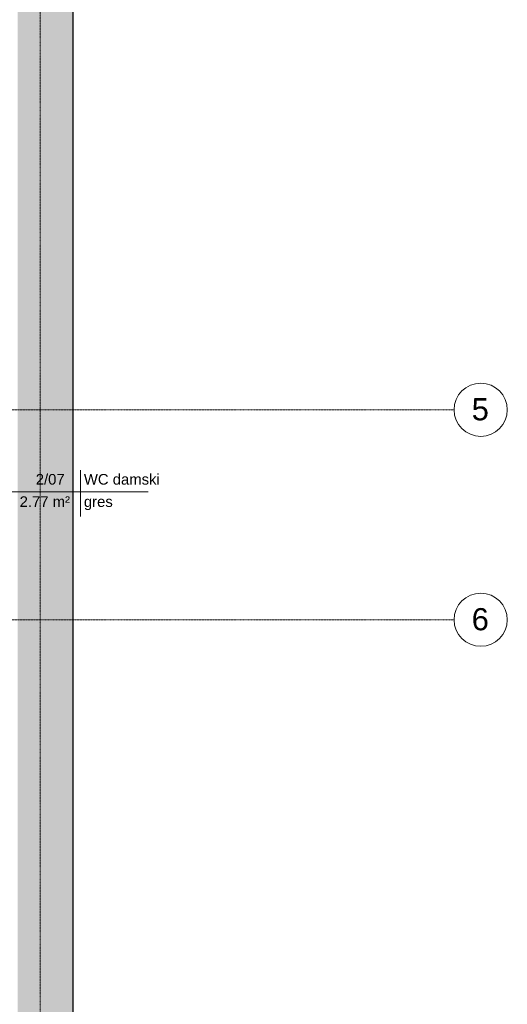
# Model space of a CAD drawing. Header units: centimetres. Extents: x 14504 to 44111, y -18976 to -7683.
# Tile 127 of 141: x 38832 to 39382, y -13842 to -12731. Entities that reach past the tile are written whole.
import ezdxf

# ---------------------------------------------------------------- set-up
doc = ezdxf.new("R2010")
doc.units = ezdxf.units.CM
doc.linetypes.add('Linia siatki', pattern=[0.9925, 0.47, -0.2175, 0.0875, -0.2175])
for name, color, linetype, lineweight in [('A-AREA-IDEN', 4, 'Continuous', 9), ('A-WALL', 4, 'Continuous', 9), ('A-WALL-PATT', 111, 'Continuous', 25), ('S-GRID', 8, 'Continuous', 9), ('S-GRID-IDEN', 8, 'Continuous', 9)]:
    doc.layers.add(name, color=color, linetype=linetype, lineweight=lineweight)
doc.styles.add('Arial', font='arial.ttf', dxfattribs={"height": 23.8125})
doc.styles.add('Arial_1', font='arial.ttf', dxfattribs={"height": 12})

# ---------------------------------------------------------------- blocks, each defined once
blk = doc.blocks.new('Siatka - M_Symbol siatki - okrąg-11506-6_Poziom posadzka II pietra')
at = {"layer": 'S-GRID-IDEN'}
blk.add_circle((0, 0), 0.3, dxfattribs=at)
blk = doc.blocks.new('Etyk_pom_1_mala - Etyk_pom_1_mala-219433-6_Poziom posadzka II pietra')
at = {"layer": 'A-AREA-IDEN'}
for p, q in [((-0.096, 0.144), (-0.096, -0.378)), ((-0.915, -0.101), (0.666, -0.101))]:
    blk.add_line(p, q, dxfattribs=at)

msp = doc.modelspace()

# ---------------------------------------------------------------- hatches: boundary and pattern name
at = {"layer": 'A-WALL-PATT', "lineweight": 9, "transparency": 33554610}
msp.add_hatch(color=256, dxfattribs=at).paths.add_polyline_path([(38892.1, -14155.4), (38892.1, -12645.4), (38829.1, -12645.4), (38829.1, -14155.4)])

# ---------------------------------------------------------------- linework, layer by layer
at = {"layer": 'A-WALL', "lineweight": 25}
msp.add_line((38892.1, -14218.4), (38892.1, -12645.4), dxfattribs=at)
at = {"layer": 'S-GRID', "linetype": 'Linia siatki'}
for p, q in [((38854.6, -12245.8), (38854.6, -14550.1)), ((35798.9, -13171.4), (39321.9, -13171.4)), ((35798.9, -13408.4), (39321.9, -13408.4))]:
    msp.add_line(p, q, dxfattribs=at)

# ---------------------------------------------------------------- block references
at = {"layer": 'A-AREA-IDEN', "xscale": 99.99999999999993, "yscale": 99.99999999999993, "zscale": 99.99999999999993}
msp.add_blockref('Etyk_pom_1_mala - Etyk_pom_1_mala-219433-6_Poziom posadzka II pietra', (38909.9, -13254.1), dxfattribs=at)
at = {"layer": 'S-GRID-IDEN', "xscale": 99.99999999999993, "yscale": 99.99999999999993, "zscale": 99.99999999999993, "rotation": 269.9999999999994}
for p in [(39351.9, -13171.4), (39351.9, -13408.4)]:
    msp.add_blockref('Siatka - M_Symbol siatki - okrąg-11506-6_Poziom posadzka II pietra', p, dxfattribs=at)

# ---------------------------------------------------------------- texts
at = {"layer": 'A-AREA-IDEN', "char_height": 12, "attachment_point": 1, "style": 'Arial_1'}
for s, insert, width in [('2/07', (38849.7, -13243.9), 42.489), ('WC damski', (38904, -13243.9), 113.84), ('2.77 m²', (38831.5, -13269.1), 73.755), ('gres', (38904, -13269.1), 42.489)]:
    msp.add_mtext(s, dxfattribs=dict(at, insert=insert, width=width))

# ---------------------------------------------------------------- next in the draw order: texts
at = {"layer": 'S-GRID-IDEN', "char_height": 25, "width": 23.249, "attachment_point": 1, "style": 'Arial', "bg_fill": 3, "box_fill_scale": 1.25, "bg_fill_color": 256, "bg_fill_true_color": 13158600, "bg_fill_transparency": 0}
for s, insert in [('\\fArial|b0|i0|c238|p34|;5', (39341.7, -13158.3)), ('\\fArial|b0|i0|c238|p34|;6', (39341.7, -13395.3))]:
    msp.add_mtext(s, dxfattribs=dict(at, insert=insert))

doc.saveas('drawing.dxf')
